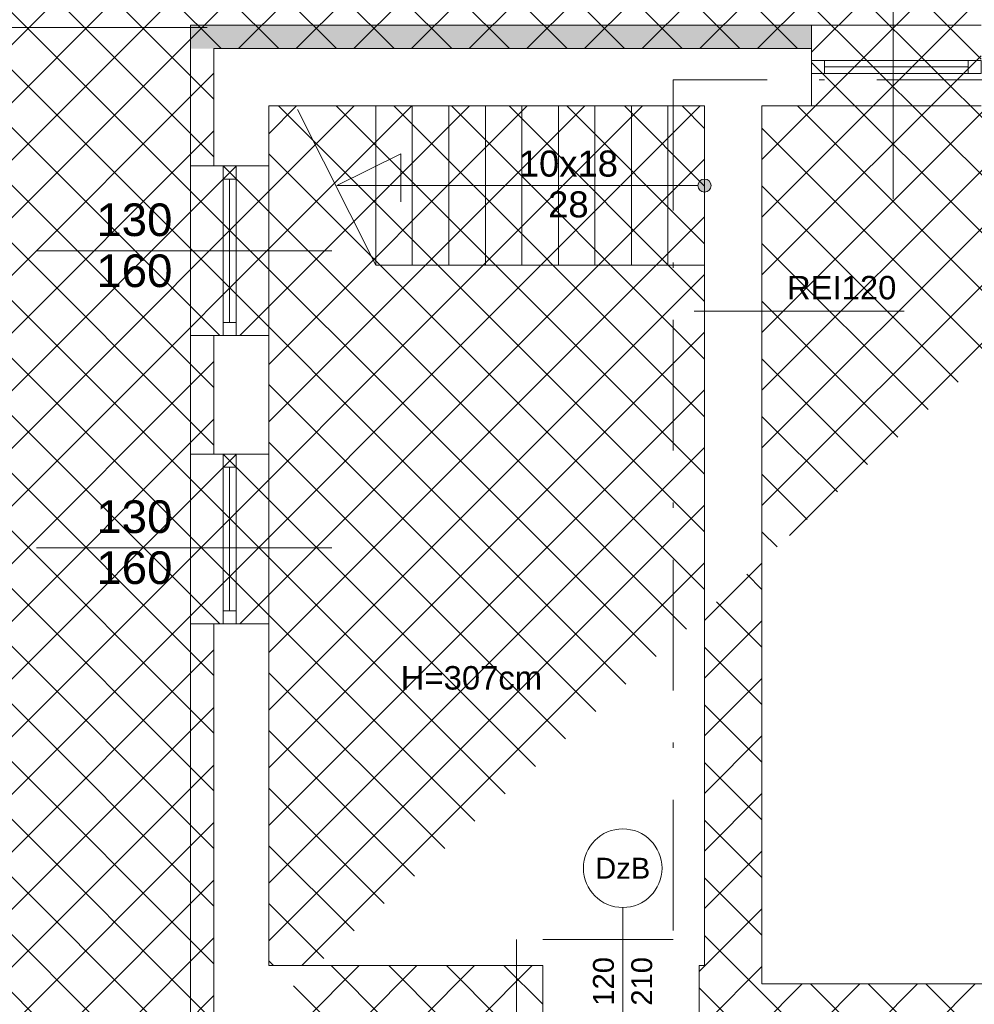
# Model space of a CAD drawing. Header units: millimetres. Extents: x 1385 to 11131, y 1971 to 6171.
# Tile 22 of 28: x 4523 to 5255, y 4709 to 5464. Entities that reach past the tile are written whole.
import ezdxf

# ---------------------------------------------------------------- set-up
doc = ezdxf.new("R2010")
doc.units = ezdxf.units.MM
doc.linetypes.add('Kropki i Kreski', pattern=[919.9999999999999, 500, -200, 20.00000000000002, -199.9999999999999])
doc.linetypes.add('{ Half Dash }', pattern=[0])
for name, color, linetype in [('2D - Ogólne', 7, 'Continuous'), ('Konstrukcja - Ściany zew', 7, 'Continuous'), ('Opisy - Teksty', 7, 'Continuous')]:
    doc.layers.add(name, color=color, linetype=linetype)
for name, color, linetype, lineweight in [('A_opisy', 81, 'Continuous', 13), ('A_stolarka', 20, 'Continuous', 15), ('A_widokowe', 160, 'Continuous', 18), ('A_ściany istniejące hatch', 82, 'Continuous', 9), ('opis wody', 7, '{ Half Dash }', 15)]:
    doc.layers.add(name, color=color, linetype=linetype, lineweight=lineweight)
doc.layers.add('A_wełna mineralna', color=7, linetype='Continuous', lineweight=5, true_color=0x00d66b)
doc.layers.add('A_zakres opracowania', color=7, linetype='Continuous', lineweight=70, true_color=0xe00038)
doc.styles.get("Standard").update_dxf_attribs({"font": 'arial.ttf'})
doc.styles.add('STYL_AUTOMATYCZNY_1', font='arial.ttf')
doc.styles.add('STYL_AUTOMATYCZNY_2', font='arialbd.ttf')

# ---------------------------------------------------------------- blocks, each defined once
blk = doc.blocks.new('Linia_5_1', base_point=(10967.73876412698, 21720))
at = {"layer": '2D - Ogólne', "linetype": 'Continuous', "lineweight": 0, "true_color": 0x000000}
blk.add_hatch(color=18, dxfattribs=at).paths.add_polyline_path([(10917.73876412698, 21720), (10921.54478807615, 21700.86582832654), (10932.38342473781, 21684.64466061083), (10948.60459245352, 21673.80602394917), (10967.73876412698, 21670), (10986.87293580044, 21673.80602394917), (11003.09410351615, 21684.64466061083), (11013.93274017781, 21700.86582832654), (11017.73876412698, 21720), (11013.93274017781, 21739.13417167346), (11003.09410351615, 21755.35533938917), (10986.87293580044, 21766.19397605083), (10967.73876412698, 21770), (10948.60459245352, 21766.19397605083), (10932.38342473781, 21755.35533938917), (10921.54478807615, 21739.13417167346)])
at = {"layer": '2D - Ogólne', "color": 7, "linetype": 'Continuous', "lineweight": 15}
blk.add_line((10917.73876412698, 21720), (8148.053733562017, 21720), dxfattribs=at)
blk.add_circle((10967.73876412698, 21720), 50, dxfattribs=at)

msp = doc.modelspace()

# ---------------------------------------------------------------- hatches: boundary and pattern name
at = {"layer": 'A_wełna mineralna', "lineweight": 13, "true_color": 0x000000}
h = msp.add_hatch(color=18, dxfattribs=at)
h.dxf.hatch_style = 1
h.paths.add_polyline_path([(5130.38185774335, 5459.919504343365), (4654.38185774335, 5459.919504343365), (4654.38185774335, 5441.919504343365), (5130.38185774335, 5441.919504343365)])
at = {"layer": 'A_ściany istniejące hatch', "lineweight": 13, "true_color": 0x000000}
h = msp.add_hatch(dxfattribs=at)
h.set_pattern_fill('NET', color=18, scale=250, angle=45)
h.set_pattern_definition([(45, (36659.01290618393, -155.4039381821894), (-22.09708691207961, 22.09708691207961), []), (135, (36659.01290618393, -155.4039381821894), (-22.09708691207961, -22.09708691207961), [])])
h.paths.add_polyline_path([(4672.38185774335, 5000.919506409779), (4714.38185774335, 5000.919503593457), (4714.38185774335, 4738.919504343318), (4924.38185774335, 4738.919504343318), (4924.381857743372, 4696.919504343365), (4672.38185774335, 4696.919504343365)], flags=16)
h.paths.add_polyline_path([(5266.383508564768, 4724.919504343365), (5266.383508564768, 4664.919504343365), (5146.38185774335, 4664.919504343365), (5146.38185774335, 4504.919504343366), (5086.38185774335, 4504.919504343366), (5086.38185774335, 4696.919504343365), (5044.38185774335, 4696.919504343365), (5044.38185774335, 4738.919504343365), (5048.38185774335, 4738.919504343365), (5048.38185774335, 5397.919504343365), (4714.38185774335, 5397.919504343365), (4714.38185774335, 5351.919504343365), (4672.38185774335, 5351.919504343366), (4672.38185774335, 5441.919504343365), (5130.38185774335, 5441.919504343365), (5130.381854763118, 5397.919504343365), (5092.38185774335, 5397.919504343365), (5092.38185774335, 4724.919504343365)], flags=17)
h.paths.add_polyline_path([(5870.38185774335, 4724.919504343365), (6012.38185774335, 4724.919504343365), (6012.381857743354, 4786.919504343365), (6056.38185774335, 4786.919504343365), (6056.38185774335, 4501.919506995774), (5996.381857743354, 4501.919506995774), (5996.38185774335, 4664.919504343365), (5870.38185774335, 4664.919504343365)], flags=17)
h.paths.add_polyline_path([(5913.38185774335, 3844.919504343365), (5996.381857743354, 3844.919504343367), (5996.381857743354, 3959.919506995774), (6056.38185774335, 3959.919506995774), (6056.38185774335, 3786.919504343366), (5996.381857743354, 3786.919504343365), (5996.381857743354, 3819.919504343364), (5913.38185774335, 3819.919504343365)], flags=17)
h.paths.add_polyline_path([(5556.38185774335, 4414.919504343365), (5586.38185774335, 4414.919504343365), (5586.38185774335, 4384.919504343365), (5556.38185774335, 4384.919504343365)], flags=17)
h.paths.add_polyline_path([(5556.38185774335, 4120.919504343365), (5586.38185774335, 4120.919504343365), (5586.38185774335, 4150.919504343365), (5556.38185774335, 4150.919504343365)], flags=17)
h.paths.add_polyline_path([(5068.38185774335, 2574.919504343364), (5128.38185774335, 2574.919504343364), (5128.38185774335, 2414.919504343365), (5366.381857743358, 2414.91950434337), (5366.381857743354, 2594.919504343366), (5426.381857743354, 2594.919504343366), (5426.38185774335, 2414.919504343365), (5996.381857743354, 2414.919504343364), (5996.38185774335, 2564.919504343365), (6056.38185774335, 2564.919504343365), (6056.38185774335, 2354.919504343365), (5068.38185774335, 2354.919504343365)])
h.paths.add_polyline_path([(2586.3818618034, 5724.919504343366), (2799.38185774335, 5724.91950669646), (2799.381852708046, 5818.953721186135), (2824.381855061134, 5818.953715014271), (2824.381855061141, 5699.919504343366), (2586.3818618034, 5699.919504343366)], flags=17)
h.paths.add_polyline_path([(3219.38185774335, 5699.265014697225), (3254.38185774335, 5699.265014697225), (3254.38185774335, 5818.953715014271), (3219.38185774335, 5818.953715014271)], flags=17)
h.paths.add_polyline_path([(3509.381857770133, 3874.919504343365), (3579.381846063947, 3874.919504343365), (3579.381846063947, 3814.919504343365), (3509.381857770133, 3814.919504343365)], flags=17)
h.paths.add_polyline_path([(3919.381857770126, 3874.919504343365), (3989.381857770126, 3874.919504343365), (3989.381857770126, 3814.919504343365), (3919.381857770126, 3814.919504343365)], flags=17)
h.paths.add_polyline_path([(4360.381857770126, 3874.919504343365), (4428.38184606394, 3874.919504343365), (4428.38184606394, 3814.919504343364), (4360.381857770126, 3814.919504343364)], flags=17)
h.paths.add_polyline_path([(4563.381857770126, 3874.919504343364), (4644.38184606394, 3874.919504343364), (4644.38184606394, 3814.919504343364), (4563.381857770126, 3814.919504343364)], flags=17)
h.paths.add_polyline_path([(5146.38185774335, 4374.919500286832), (5086.38185774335, 4374.919500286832), (5086.38185774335, 4298.919504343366), (5146.38185774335, 4298.919504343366)], flags=17)
h.paths.add_polyline_path([(4714.38185774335, 5221.919502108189), (4672.38185774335, 5221.919502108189), (4672.38185774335, 5130.919505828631), (4714.38185774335, 5130.919505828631)], flags=16)
h.paths.add_polyline_path([(5260.38185774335, 5441.919504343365), (5394.38185774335, 5441.919504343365), (5394.38185774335, 5397.919504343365), (5260.38185774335, 5397.919504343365)], flags=17)
h.paths.add_polyline_path([(6012.38185774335, 5121.919506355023), (6056.38185774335, 5121.919506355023), (6056.38185774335, 5196.919504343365), (6012.38185774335, 5196.919504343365)], flags=17)
h.paths.add_polyline_path([(6012.38185774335, 4916.919504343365), (6056.38185774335, 4916.919504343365), (6056.38185774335, 4991.919504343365), (6012.38185774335, 4991.919504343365)], flags=17)
h.paths.add_polyline_path([(5996.381857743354, 4295.91950923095), (6056.38185774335, 4295.91950923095), (6056.38185774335, 4371.919506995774), (5996.381857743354, 4371.919506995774)], flags=17)
h.paths.add_polyline_path([(5996.381857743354, 4089.91950923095), (6056.38185774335, 4089.91950923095), (6056.38185774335, 4165.919506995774), (5996.381857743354, 4165.919506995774)], flags=17)
h.paths.add_polyline_path([(5996.38185774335, 3581.919506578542), (6056.38185774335, 3581.919506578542), (6056.38185774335, 3656.919504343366), (5996.38185774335, 3656.919504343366)], flags=17)
h.paths.add_polyline_path([(5996.381857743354, 3376.919506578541), (6056.38185774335, 3376.919506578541), (6056.38185774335, 3451.919504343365), (5996.381857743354, 3451.919504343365)], flags=17)
h.paths.add_polyline_path([(5996.38185774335, 2904.919506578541), (6056.38185774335, 2904.919506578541), (6056.38185774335, 2974.919504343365), (5996.38185774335, 2974.919504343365)], flags=17)
h.paths.add_polyline_path([(6056.38185774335, 2699.919504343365), (5996.38185774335, 2699.919504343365), (5996.38185774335, 2769.919504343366), (6056.38185774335, 2769.919504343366)], flags=17)
h.paths.add_polyline_path([(4771.38185748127, 2814.919504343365), (4841.38185774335, 2814.919504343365), (4841.38185774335, 2754.919504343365), (4771.38185748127, 2754.919504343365)], flags=17)
h.paths.add_polyline_path([(4566.38185774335, 2754.919504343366), (4636.38185774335, 2754.919504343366), (4636.38185774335, 2814.919504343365), (4566.38185774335, 2814.919504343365)], flags=17)
h.paths.add_polyline_path([(4361.38185748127, 2814.919504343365), (4431.38185774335, 2814.919504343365), (4431.38185774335, 2754.919504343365), (4361.38185748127, 2754.919504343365)], flags=17)
h.paths.add_polyline_path([(4104.38185774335, 2754.919504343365), (4226.381846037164, 2754.919504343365), (4226.381846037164, 2814.919504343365), (4104.38185774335, 2814.919504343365)], flags=17)
h.paths.add_polyline_path([(3899.38185748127, 2814.919504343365), (3969.38185774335, 2814.919504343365), (3969.38185774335, 2754.919504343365), (3899.38185748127, 2754.919504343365)], flags=17)
h.paths.add_polyline_path([(3694.381857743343, 2754.919504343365), (3764.38185774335, 2754.919504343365), (3764.38185774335, 2814.919504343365), (3694.381857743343, 2814.919504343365)], flags=17)
h.paths.add_polyline_path([(3489.38185748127, 2814.919504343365), (3559.381857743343, 2814.919504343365), (3559.381857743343, 2754.919504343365), (3489.38185748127, 2754.919504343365)], flags=17)
h.paths.add_polyline_path([(5378.38185774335, 2814.919504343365), (5291.88185774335, 2814.919504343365), (5291.897268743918, 2754.919504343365), (5366.38185774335, 2754.919504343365), (5366.381857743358, 2704.919504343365), (5426.381857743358, 2704.919504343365), (5426.38185774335, 2948.419504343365), (5378.38185774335, 2948.419504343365)], flags=17)
h.paths.add_polyline_path([(5181.88185774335, 2814.919504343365), (5181.897268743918, 2754.919504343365), (5128.38185774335, 2754.919504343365), (5128.38185774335, 2714.919504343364), (5068.38185774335, 2714.919504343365), (5068.38185774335, 2754.919504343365), (4976.38185774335, 2754.919504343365), (4976.38185774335, 2814.919504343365)], flags=17)
h.paths.add_polyline_path([(3194.38185774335, 2708.919504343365), (3254.38185774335, 2708.919504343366), (3254.38185774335, 2754.919504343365), (3354.38185774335, 2754.919504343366), (3354.381846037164, 2814.919504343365), (3194.38185774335, 2814.919504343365)], flags=17)
h.paths.add_polyline_path([(4984.381857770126, 3874.919504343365), (5086.38185774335, 3874.919504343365), (5086.38185774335, 4168.919504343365), (5146.38185774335, 4168.919500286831), (5146.38185774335, 3844.919504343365), (5163.38185774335, 3844.919504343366), (5163.38185774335, 3819.919504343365), (5146.38185774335, 3819.919504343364), (5146.38185774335, 3464.919504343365), (5173.38185774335, 3464.919504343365), (5173.38185774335, 3384.919504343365), (5146.38185774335, 3384.919504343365), (5146.38185774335, 3164.919504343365), (4970.88185774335, 3164.919504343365), (4970.881857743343, 3212.919504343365), (5106.38185774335, 3212.919504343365), (5106.38185774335, 3814.919504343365), (4984.381857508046, 3814.919504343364)], flags=17)
h.paths.add_polyline_path([(4779.381857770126, 3874.919504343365), (4849.381857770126, 3874.919504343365), (4849.381857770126, 3814.919504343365), (4816.38185774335, 3814.919504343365), (4816.381857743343, 3648.919504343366), (4784.38185774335, 3648.919507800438), (4784.38185774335, 3814.919504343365), (4779.381857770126, 3814.919504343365)], flags=17)
h.paths.add_polyline_path([(4537.38185774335, 3212.919504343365), (4784.38185774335, 3212.919504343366), (4784.38185774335, 3362.919509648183), (4816.38185774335, 3362.919506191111), (4816.381857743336, 3212.91950434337), (4860.88185774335, 3212.919504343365), (4860.88185774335, 3164.919504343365), (4537.38185774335, 3164.919504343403)], flags=17)
h.paths.add_polyline_path([(3548.38185774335, 3212.919504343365), (3548.381857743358, 3164.919504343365), (3788.38185774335, 3164.919504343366), (3788.381857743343, 3212.919504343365), (3784.381857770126, 3212.919504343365), (3784.381857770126, 3304.919504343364), (3756.381857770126, 3304.919504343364), (3756.381857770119, 3212.919504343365)], flags=17)
h.paths.add_polyline_path([(3194.38185774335, 3905.919504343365), (3254.38185774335, 3905.919504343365), (3254.38185774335, 3874.919504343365), (3374.381857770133, 3874.919504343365), (3374.381846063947, 3814.919504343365), (3234.38185774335, 3814.919504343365), (3234.38185774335, 3212.919504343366), (3438.38185774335, 3212.919504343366), (3438.38185774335, 3164.919504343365), (3194.38185774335, 3164.919504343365)], flags=17)
h.paths.add_polyline_path([(3254.38185774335, 4202.334578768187), (3194.38185774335, 4202.334578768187), (3194.38185774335, 4045.919515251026), (3254.38185774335, 4045.919515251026)], flags=17)
h.paths.add_polyline_path([(3254.38185774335, 4416.893066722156), (3194.38185774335, 4416.893066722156), (3194.38185774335, 4337.33458072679), (3254.38185774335, 4337.33458072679)], flags=17)
h.paths.add_polyline_path([(3254.38185774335, 4631.919504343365), (3194.38185774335, 4631.919504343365), (3194.38185774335, 4551.893075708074), (3254.38185774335, 4551.893075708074)], flags=17)
h.paths.add_polyline_path([(3254.38185774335, 4951.919504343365), (3194.38185774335, 4951.919504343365), (3194.38185774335, 4766.919504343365), (3254.38185774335, 4766.919504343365)], flags=17)
h.paths.add_polyline_path([(3254.38185774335, 5156.919504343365), (3194.38185774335, 5156.919504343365), (3194.38185774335, 5086.919517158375), (3254.38185774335, 5086.919517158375)], flags=17)
h.paths.add_polyline_path([(3254.38185774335, 5371.919504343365), (3194.38185774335, 5371.919504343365), (3194.38185774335, 5291.919504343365), (3254.38185774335, 5291.919504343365)], flags=17)
h.paths.add_polyline_path([(2204.38185774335, 5097.035849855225), (2144.38185774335, 5097.035849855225), (2144.38185774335, 5167.015833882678), (2204.38185774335, 5167.015833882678), (2204.38185774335, 5168.919504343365), (2664.38185774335, 5168.919504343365), (2664.38185774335, 5158.919504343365), (2633.281857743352, 5158.919504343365), (2633.281857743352, 5082.919504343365), (2618.281857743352, 5082.919504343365), (2618.281857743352, 5158.919504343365), (2362.38185774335, 5158.919504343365), (2362.38185774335, 5143.916349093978), (2355.38185774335, 5143.916349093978), (2355.38185774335, 5158.919504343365), (2204.38185774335, 5158.919504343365)])
h.paths.add_polyline_path([(2204.38185774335, 5041.919504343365), (2204.381857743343, 5048.919504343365), (2355.38185774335, 5048.919504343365), (2355.38185774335, 5053.916349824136), (2362.38185774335, 5053.916349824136), (2362.38185774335, 5031.438436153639), (2355.38185774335, 5031.438435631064), (2355.381857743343, 5041.919504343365)], flags=17)
h.paths.add_polyline_path([(2144.38185774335, 4962.035849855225), (2204.38185774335, 4962.035849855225), (2204.38185774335, 4931.919504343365), (2355.38185774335, 4931.919504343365), (2355.38185774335, 4941.438436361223), (2362.38185774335, 4941.438436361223), (2362.381857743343, 4931.919504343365), (2618.281857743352, 4931.919504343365), (2618.281857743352, 4987.919504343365), (2633.281857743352, 4987.919504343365), (2633.281857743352, 4931.919504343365), (2661.381857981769, 4931.919504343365), (2661.38185774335, 4916.919504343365), (2204.38185774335, 4916.919504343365), (2204.38185774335, 4891.555865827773), (2144.38185774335, 4891.555865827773)])
h.paths.add_polyline_path([(2144.38185774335, 4761.555865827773), (2204.38185774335, 4761.555865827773), (2204.38185774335, 4716.919504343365), (2796.38185774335, 4716.919504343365), (2796.38185774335, 4734.184858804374), (2844.381857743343, 4734.184858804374), (2844.38185774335, 4404.918674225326), (2796.38185774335, 4404.918674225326), (2796.38185774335, 4676.919504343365), (2204.38185774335, 4676.919504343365), (2204.38185774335, 4599.048357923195), (2144.38185774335, 4599.048357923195)])
h.paths.add_polyline_path([(2144.38185774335, 4259.068373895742), (2204.38185774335, 4259.068373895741), (2204.38185774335, 4236.919504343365), (2796.38185774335, 4236.919504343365), (2796.38185774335, 4294.918674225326), (2844.381857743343, 4294.918674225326), (2844.38185774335, 3897.918674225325), (2796.38185774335, 3897.918674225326), (2796.381857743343, 4211.919504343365), (2204.38185774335, 4211.919504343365), (2204.381857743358, 4188.852088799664), (2144.38185774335, 4188.852088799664)])
h.paths.add_polyline_path([(2144.38185774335, 3844.721419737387), (2204.38185774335, 3844.721419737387), (2204.38185774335, 3774.919504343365), (2796.38185774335, 3774.919504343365), (2796.38185774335, 3787.918674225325), (2844.381857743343, 3787.918674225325), (2844.38185774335, 3729.280435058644), (2796.38185774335, 3729.280435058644), (2796.381857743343, 3731.919504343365), (2204.38185774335, 3731.919504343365), (2204.38185774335, 3679.721419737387), (2144.38185774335, 3679.721419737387)])
h.paths.add_polyline_path([(2144.38185774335, 3544.721419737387), (2204.38185774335, 3544.721419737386), (2204.381857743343, 3490.139242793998), (2263.38185774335, 3490.139242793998), (2263.38185774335, 3631.836923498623), (2272.745638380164, 3631.836923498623), (2272.745637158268, 3625.836923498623), (2269.38185774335, 3625.836923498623), (2269.38185774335, 3490.139242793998), (2366.38185774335, 3490.139242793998), (2366.38185774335, 3625.836923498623), (2361.745637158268, 3625.836923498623), (2361.745637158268, 3631.836923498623), (2376.927065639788, 3631.836923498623), (2376.927065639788, 3625.836923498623), (2372.38185774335, 3625.836923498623), (2372.38185774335, 3490.139242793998), (2469.38185774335, 3490.139242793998), (2469.381857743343, 3625.836923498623), (2465.927065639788, 3625.836923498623), (2465.92706454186, 3631.836923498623), (2475.38185774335, 3631.836923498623), (2475.38185774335, 3596.836923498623), (2479.553545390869, 3596.836923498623), (2479.553545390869, 3590.836923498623), (2475.38185774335, 3590.836923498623), (2475.381857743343, 3490.139242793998), (2643.38185774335, 3490.139242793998), (2643.38185774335, 3590.836923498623), (2568.553547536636, 3590.836923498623), (2568.553546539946, 3596.836923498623), (2649.38185774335, 3596.836923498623), (2649.38185774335, 3490.139242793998), (2796.38185774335, 3490.139242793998), (2796.38185774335, 3619.280435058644), (2844.38185774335, 3619.280435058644), (2844.38185774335, 3472.425566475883), (2796.38185774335, 3472.425566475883), (2796.38185774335, 3475.139242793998), (2649.38185774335, 3475.139242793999), (2649.38185774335, 3432.839241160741), (2643.38185774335, 3432.839242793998), (2643.381857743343, 3475.139242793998), (2204.38185774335, 3475.139242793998), (2144.38185774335, 3475.139242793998)])
h.paths.add_polyline_path([(2144.38185774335, 4394.068373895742), (2204.38185774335, 4394.068373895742), (2204.38185774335, 4464.048357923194), (2144.38185774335, 4464.048357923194)])
h.paths.add_polyline_path([(2144.38185774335, 3979.721419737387), (2204.38185774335, 3979.721419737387), (2204.38185774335, 4053.852088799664), (2144.38185774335, 4053.852088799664)], flags=17)
h.paths.add_polyline_path([(2144.38185774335, 3270.159258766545), (2204.38185774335, 3270.159258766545), (2204.38185774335, 3340.139242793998), (2144.38185774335, 3340.139242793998)], flags=17)
h.paths.add_polyline_path([(2144.38185774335, 3065.179274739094), (2144.38185774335, 3135.159258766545), (2204.38185774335, 3135.159258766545), (2204.38185774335, 3125.159258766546), (2251.38185774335, 3125.159258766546), (2251.38185774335, 3296.139258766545), (2262.59257709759, 3296.139258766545), (2262.59257709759, 3290.139258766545), (2257.38185774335, 3290.139258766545), (2257.381857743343, 3125.159258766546), (2356.38185774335, 3125.159258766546), (2356.38185774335, 3290.139258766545), (2351.592579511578, 3290.139258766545), (2351.592579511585, 3296.139258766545), (2366.893717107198, 3296.139258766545), (2366.893717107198, 3290.139258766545), (2362.38185774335, 3290.139258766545), (2362.381857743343, 3125.159258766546), (2459.38185774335, 3125.159258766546), (2459.381857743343, 3290.139258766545), (2455.893718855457, 3290.139258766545), (2455.893715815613, 3296.139258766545), (2469.927064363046, 3296.139258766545), (2469.927065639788, 3290.139258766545), (2465.38185774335, 3290.139258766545), (2465.38185774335, 3125.159258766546), (2562.38185774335, 3125.159258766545), (2562.381857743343, 3290.139258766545), (2558.927065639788, 3290.139258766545), (2558.927065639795, 3296.139258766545), (2562.38185774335, 3296.139258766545), (2562.381857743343, 3340.139242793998), (2643.38185774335, 3340.139242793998), (2643.38185774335, 3343.839241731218), (2649.38185774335, 3343.839241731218), (2649.38185774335, 3329.811708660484), (2643.38185774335, 3329.811708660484), (2643.38185774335, 3334.139242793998), (2568.38185774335, 3334.139242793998), (2568.38185774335, 3125.159258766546), (2643.38185774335, 3125.159258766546), (2643.38185774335, 3240.811704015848), (2649.38185774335, 3240.811706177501), (2649.38185774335, 3125.159258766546), (2796.38185774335, 3125.159258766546), (2796.38185774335, 3362.425566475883), (2844.381857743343, 3362.425566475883), (2844.381857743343, 2928.619504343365), (2796.38185774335, 2928.619504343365), (2796.38185774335, 3110.159258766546), (2649.38185774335, 3110.159258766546), (2649.38185774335, 3012.649750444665), (2643.38185774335, 3012.649750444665), (2643.38185774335, 3110.159258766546), (2568.38185774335, 3110.159258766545), (2568.38185774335, 2917.319504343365), (2643.38185774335, 2917.319504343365), (2643.38185774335, 2923.64975003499), (2649.38185774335, 2923.64975003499), (2649.38185774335, 2907.619505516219), (2643.38185774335, 2907.619504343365), (2643.381857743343, 2911.319504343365), (2562.38185774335, 2911.319504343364), (2562.38185774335, 2984.919504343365), (2558.927065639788, 2984.919504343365), (2558.927065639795, 2990.919504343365), (2562.38185774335, 2990.919504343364), (2562.381857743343, 3110.159258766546), (2465.38185774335, 3110.159258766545), (2465.381857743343, 2990.919504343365), (2469.927064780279, 2990.919504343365), (2469.927065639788, 2984.919504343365), (2455.893717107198, 2984.919504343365), (2455.893718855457, 2990.919504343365), (2459.38185774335, 2990.919504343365), (2459.38185774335, 3110.159258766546), (2362.38185774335, 3110.159258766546), (2362.381857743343, 2990.919504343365), (2366.893717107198, 2990.919504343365), (2366.893717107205, 2984.919504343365), (2351.592578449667, 2984.919504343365), (2351.592579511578, 2990.919504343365), (2356.38185774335, 2990.919504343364), (2356.38185774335, 3110.159258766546), (2257.38185774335, 3110.159258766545), (2257.38185774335, 2990.919504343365), (2262.592578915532, 2990.919504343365), (2262.59257709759, 2984.919504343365), (2251.38185774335, 2984.919504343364), (2251.381857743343, 3110.159258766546), (2204.38185774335, 3110.159258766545), (2204.381857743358, 3065.179274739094)])
h.paths.add_polyline_path([(2264.381857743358, 2673.919504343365), (2204.38185774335, 2673.919504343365), (2204.38185774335, 2754.919504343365), (2144.38185774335, 2754.919504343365), (2144.38185774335, 2930.179274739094), (2204.38185774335, 2930.179274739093), (2204.38185774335, 2814.919504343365), (2643.38185774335, 2814.919504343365), (2643.38185774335, 2818.619504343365), (2649.38185774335, 2818.619505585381), (2649.38185774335, 2814.919504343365), (2796.38185774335, 2814.919504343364), (2796.38185774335, 2818.619504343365), (2844.381857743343, 2818.619504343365), (2844.38185774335, 2763.919505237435), (2819.38185774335, 2763.919504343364), (2819.381857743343, 2774.919504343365), (2649.38185774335, 2774.919504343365), (2649.381857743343, 2770.179274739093), (2643.38185774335, 2770.179274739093), (2643.38185774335, 2774.919504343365), (2459.38185774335, 2774.919504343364), (2459.38185774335, 2734.666338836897), (2434.38185774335, 2734.666339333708), (2434.381857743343, 2774.919504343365), (2264.38185774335, 2774.919504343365)])
h.paths.add_polyline_path([(2264.38185774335, 2424.919504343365), (2264.381857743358, 2463.919504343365), (2204.38185774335, 2463.919504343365), (2204.38185774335, 2364.919504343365), (3254.38185774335, 2364.919504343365), (3254.38185774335, 2568.919504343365), (3194.381857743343, 2568.919504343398), (3194.38185774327, 2424.919504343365)])
edge = h.paths.add_edge_path()
edge.add_line((5524.38185774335, 5441.919504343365), (5524.381854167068, 5397.919504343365))
edge.add_line((5524.381854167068, 5397.919504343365), (5562.38185774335, 5397.919504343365))
edge.add_line((5562.38185774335, 5397.919504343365), (5562.38185774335, 5247.919504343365))
edge.add_line((5562.38185774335, 5247.919504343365), (5589.38185774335, 5247.919504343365))
edge.add_line((5589.38185774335, 5247.919504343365), (5589.38185774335, 5397.919504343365))
edge.add_line((5589.38185774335, 5397.919504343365), (6012.38185774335, 5397.919504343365))
edge.add_line((6012.38185774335, 5397.919504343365), (6012.38185774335, 5326.919502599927))
edge.add_line((6012.38185774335, 5326.919502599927), (6056.38185774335, 5326.919504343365))
edge.add_line((6056.38185774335, 5326.919504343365), (6056.38185774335, 5441.919504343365))
edge.add_line((6056.38185774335, 5441.919504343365), (5524.381857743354, 5441.919547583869))
edge.add_line((2189.38185774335, 5818.953721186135), (2224.38185774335, 5818.953721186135))
edge.add_line((2224.38185774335, 5818.953721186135), (2224.381864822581, 5724.91950669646))
edge.add_line((2224.381864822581, 5724.91950669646), (2406.381857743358, 5724.91950669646))
edge.add_line((2406.381857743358, 5724.91950669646), (2406.381861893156, 5699.919504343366))
edge.add_line((2406.381861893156, 5699.919504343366), (2189.381857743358, 5699.919504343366))
edge.add_line((2189.381857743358, 5699.919504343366), (2189.38185774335, 5818.953715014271))
edge.add_line((3784.381857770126, 3414.919504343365), (3756.381857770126, 3414.919504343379))
edge.add_line((3756.381857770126, 3414.919504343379), (3756.381857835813, 3699.919504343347))
edge.add_line((3756.381857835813, 3699.919504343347), (3784.381857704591, 3699.919504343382))
edge.add_line((3784.381857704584, 3699.919504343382), (3784.381857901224, 3619.938553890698))
edge.add_line((3784.381857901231, 3619.938553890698), (3784.381857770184, 3528.31094759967))
edge.add_line((3784.381857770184, 3528.31094759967), (3784.381857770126, 3424.919504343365))
edge.add_line((3784.381857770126, 3424.919504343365), (3784.381846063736, 3414.919504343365))
edge.add_line((3094.38185774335, 5696.919504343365), (3254.38185774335, 5696.919504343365))
edge.add_line((3254.38185774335, 5696.919504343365), (3254.38185774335, 5506.919504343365))
edge.add_line((3254.38185774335, 5506.919504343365), (3194.38185774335, 5506.919504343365))
edge.add_line((3194.38185774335, 5506.919504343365), (3194.38185774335, 5636.919504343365))
edge.add_line((3194.38185774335, 5636.919504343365), (3094.38185774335, 5636.919504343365))
edge.add_line((3094.38185774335, 5636.919504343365), (3094.381855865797, 5696.919504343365))
edge.add_line((2586.38186355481, 5696.919504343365), (2944.38185774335, 5696.919504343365))
edge.add_line((2944.38185774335, 5696.919504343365), (2944.38185774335, 5636.919504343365))
edge.add_line((2944.38185774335, 5636.919504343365), (2844.38185774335, 5636.919504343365))
edge.add_line((2844.38185774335, 5636.919504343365), (2844.38185774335, 4844.184858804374))
edge.add_line((2844.38185774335, 4844.184858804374), (2796.38185774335, 4844.184858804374))
edge.add_line((2796.38185774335, 4844.184858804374), (2796.38185774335, 4916.919504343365))
edge.add_line((2796.38185774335, 4916.919504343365), (2756.38186108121, 4916.919504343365))
edge.add_line((2756.38186108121, 4916.919504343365), (2756.38185774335, 4931.919504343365))
edge.add_line((2756.38185774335, 4931.919504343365), (2796.38185774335, 4931.919504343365))
edge.add_line((2796.38185774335, 4931.919504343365), (2796.38185774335, 5636.919504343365))
edge.add_line((2796.38185774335, 5636.919504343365), (2586.381862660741, 5636.919504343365))
edge.add_line((2586.381862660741, 5636.919504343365), (2586.38185774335, 5696.919504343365))
edge.add_line((2434.38185774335, 2634.666338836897), (2459.38185774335, 2634.666337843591))
edge.add_line((2459.38185774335, 2634.666337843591), (2459.38185774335, 2599.919504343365))
edge.add_line((2459.38185774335, 2599.919504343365), (2819.38185774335, 2599.919504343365))
edge.add_line((2819.38185774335, 2599.919504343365), (2819.38185774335, 2665.951671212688))
edge.add_line((2819.38185774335, 2665.951671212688), (2844.38185774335, 2665.951671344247))
edge.add_line((2844.38185774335, 2665.951671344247), (2844.381857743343, 2594.919504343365))
edge.add_line((2844.381857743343, 2594.919504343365), (2514.38185774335, 2594.919504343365))
edge.add_line((2514.38185774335, 2594.919504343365), (2514.381857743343, 2574.919504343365))
edge.add_line((2514.381857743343, 2574.919504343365), (2434.38185774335, 2574.919504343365))
edge.add_line((2434.38185774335, 2574.919504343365), (2434.381860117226, 2634.666338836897))
h.paths.add_polyline_path([(4214.38185774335, 3699.919504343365), (4174.38185774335, 3699.919504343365), (4174.38185774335, 3212.919504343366), (3898.38185774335, 3212.919504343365), (3898.38185774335, 3164.919504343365), (4427.38185774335, 3164.919504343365), (4427.38185774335, 3212.919504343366), (4214.38185774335, 3212.919504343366)], flags=17)
h.paths.add_polyline_path([(4174.38185774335, 3799.919504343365), (4214.38185774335, 3799.919504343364), (4214.38185774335, 3814.919504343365), (4225.381857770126, 3814.919504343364), (4225.381857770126, 3874.919504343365), (4124.381857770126, 3874.919504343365), (4124.381857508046, 3814.919504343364), (4174.38185774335, 3814.919504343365)], flags=17)
h.paths.add_polyline_path([(5695.381857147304, 4664.919504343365), (5441.383508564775, 4664.919504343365), (5441.383511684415, 4724.919504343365), (5562.38185774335, 4724.919504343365), (5562.38185774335, 4797.919508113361), (5589.38185774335, 4797.919508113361), (5589.38185774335, 4724.919504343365), (5695.381857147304, 4724.919504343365)], flags=17)
h.paths.add_polyline_path([(5483.878040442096, 3421.919504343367), (5493.878040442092, 3421.919504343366), (5493.878040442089, 3436.919504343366), (5483.878040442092, 3436.919504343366)], flags=17)
h.paths.add_polyline_path([(5573.878040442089, 3593.919504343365), (5588.878040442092, 3593.919504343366), (5588.878040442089, 3819.919504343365), (5629.38185774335, 3819.919504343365), (5629.381861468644, 3844.919504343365), (5273.38185774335, 3844.919504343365), (5273.38185774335, 3819.919504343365), (5334.381857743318, 3819.919504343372), (5334.38185774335, 3593.919504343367), (5352.381857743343, 3593.919504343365), (5352.381857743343, 3603.919504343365), (5344.381857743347, 3603.919504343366), (5344.381857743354, 3819.919504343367), (5483.878040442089, 3819.919504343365), (5483.878040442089, 3603.919504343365), (5437.381856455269, 3603.919504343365), (5437.381856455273, 3593.919504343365), (5498.878041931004, 3593.919504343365), (5498.878041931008, 3603.919504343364), (5493.878040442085, 3603.919504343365), (5493.878040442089, 3819.919504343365), (5578.878040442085, 3819.919504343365), (5578.878040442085, 3603.919504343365), (5573.878040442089, 3603.919504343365)], flags=17)
h.paths.add_polyline_path([(5344.38185774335, 3436.919504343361), (5334.381857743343, 3436.919504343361), (5334.38185774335, 3212.919504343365), (5276.38185774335, 3212.919504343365), (5276.38185774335, 3164.919504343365), (5378.38185774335, 3164.919504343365), (5378.38185774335, 3058.419504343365), (5426.38185774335, 3058.419504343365), (5426.38185774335, 3164.919504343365), (5996.38185774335, 3164.919504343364), (5996.38185774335, 3109.919506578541), (6056.38185774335, 3109.919504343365), (6056.38185774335, 3246.919504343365), (5996.381857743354, 3246.919504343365), (5996.38185774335, 3212.919504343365), (5493.878040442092, 3212.919504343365), (5493.878040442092, 3321.919504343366), (5483.878040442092, 3321.919504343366), (5483.878040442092, 3212.919504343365), (5344.38185774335, 3212.919504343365)], flags=17)
h.paths.add_polyline_path([(2144.38185774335, 5506.99581791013), (2204.38185774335, 5506.99581791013), (2204.38185774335, 5636.919504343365), (2406.381850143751, 5636.919504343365), (2406.381850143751, 5696.919504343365), (2144.38185774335, 5696.919504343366)])
h.paths.add_polyline_path([(2204.38185774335, 5371.995817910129), (2144.38185774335, 5371.99581791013), (2144.38185774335, 5302.015833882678), (2204.38185774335, 5302.015833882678)])

# ---------------------------------------------------------------- linework, layer by layer
at = {"layer": '2D - Ogólne', "color": 18, "linetype": 'Continuous', "lineweight": 13, "true_color": 0x000000}
for p, q in [((5192.88185774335, 5553.009766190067), (5192.88185774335, 5326.519131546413)), ((5130.38185774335, 5441.919504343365), (4672.38185774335, 5441.919504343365)), ((4672.38185774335, 5441.919504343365), (4672.38185774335, 5351.919504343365)), ((4796.38185774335, 5275.919504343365), (4796.38185774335, 5397.919504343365)), ((4824.38185774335, 5275.919504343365), (4824.38185774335, 5397.919504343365)), ((4852.38185774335, 5275.919504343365), (4852.38185774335, 5397.919504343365)), ((4880.38185774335, 5275.919504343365), (4880.38185774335, 5397.919504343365)), ((4908.38185774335, 5275.919504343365), (4908.38185774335, 5397.919504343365)), ((4936.38185774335, 5275.919504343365), (4936.38185774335, 5397.919504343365)), ((4964.38185774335, 5275.919504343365), (4964.38185774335, 5397.919504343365)), ((4992.38185774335, 5275.919504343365), (4992.38185774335, 5397.919504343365)), ((5020.38185774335, 5275.919504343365), (5020.38185774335, 5397.919504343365)), ((4796.38185774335, 5275.919504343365), (4736.444851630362, 5395.225980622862)), ((4766.413354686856, 5336.919504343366), (4815.505807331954, 5361.155241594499)), ((4815.505807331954, 5361.155241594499), (4815.505807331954, 5324.468109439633)), ((4536.227561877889, 5286.919505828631), (4762.718196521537, 5286.919505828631)), ((5048.38185774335, 5275.919504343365), (4796.38185774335, 5275.919504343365)), ((4672.38185774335, 5221.919505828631), (4672.38185774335, 5130.919505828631)), ((4536.227561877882, 5059.27951515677), (4762.718196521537, 5059.27951515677)), ((4672.38185774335, 5000.919506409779), (4672.38185774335, 4696.919504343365))]:
    msp.add_line(p, q, dxfattribs=at)
at = {"layer": 'A_opisy', "color": 18, "lineweight": 13, "true_color": 0x000000}
msp.add_line((5201.454110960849, 5240.617019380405), (5040.376187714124, 5240.617019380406), dxfattribs=at)
at = {"layer": 'A_stolarka', "color": 18, "lineweight": 13, "true_color": 0x000000}
for p, q in [((5140.381853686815, 5432.919504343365), (5250.381853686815, 5432.919504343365)), ((5140.381853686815, 5427.919504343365), (5250.381853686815, 5427.919504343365)), ((5140.381853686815, 5422.919504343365), (5250.381853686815, 5422.919504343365)), ((4679.38185774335, 5231.919500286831), (4679.38185774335, 5341.919500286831)), ((4684.38185774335, 5231.919500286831), (4684.38185774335, 5341.919500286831)), ((4689.38185774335, 5231.919500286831), (4689.38185774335, 5341.919500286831)), ((4679.38185774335, 5010.919501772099), (4679.38185774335, 5120.919501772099)), ((4684.38185774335, 5010.919501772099), (4684.38185774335, 5120.919501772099)), ((4689.38185774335, 5010.919501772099), (4689.38185774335, 5120.919501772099)), ((4985.681523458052, 4670.199768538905), (4985.681523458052, 4783.445085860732))]:
    msp.add_line(p, q, dxfattribs=at)
for points in [[(5130.381853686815, 5432.919504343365), (5130.381853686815, 5422.919504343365), (5140.381853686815, 5422.919504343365), (5140.381853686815, 5432.919504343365)], [(5250.381853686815, 5432.919504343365), (5250.381853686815, 5422.919504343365), (5260.381853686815, 5422.919504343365), (5260.381853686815, 5432.919504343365)], [(4679.38185774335, 5341.919500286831), (4689.38185774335, 5341.919500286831), (4689.38185774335, 5351.919500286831), (4679.38185774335, 5351.919500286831)], [(4679.38185774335, 5221.919500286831), (4689.38185774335, 5221.919500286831), (4689.38185774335, 5231.919500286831), (4679.38185774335, 5231.919500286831)], [(4679.38185774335, 5120.919501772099), (4689.38185774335, 5120.919501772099), (4689.38185774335, 5130.919501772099), (4679.38185774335, 5130.919501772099)], [(4679.38185774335, 5000.919501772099), (4689.38185774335, 5000.919501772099), (4689.38185774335, 5010.919501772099), (4679.38185774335, 5010.919501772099)]]:
    msp.add_lwpolyline(points, close=True, dxfattribs=at)
msp.add_circle((4985.681523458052, 4813.574612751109), 30.12952689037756, dxfattribs=at)
at = {"layer": 'A_widokowe', "color": 18, "lineweight": 13, "true_color": 0x000000}
for p, q in [((5260.38185774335, 5459.919504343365), (5130.381855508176, 5459.919504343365)), ((5260.38185774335, 5397.919504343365), (5130.381855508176, 5397.919504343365)), ((4654.38185774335, 5351.919504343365), (4654.38185774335, 5221.919502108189)), ((4714.38185774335, 5351.919504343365), (4714.38185774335, 5221.919502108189)), ((4654.38185774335, 5130.919505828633), (4654.38185774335, 5000.919503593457)), ((4714.38185774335, 5130.919505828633), (4714.38185774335, 5000.919503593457))]:
    msp.add_line(p, q, dxfattribs=at)
at = {"layer": 'A_zakres opracowania', "color": 18, "linetype": 'Kropki i Kreski', "lineweight": 13, "ltscale": 0.2, "true_color": 0x000000}
msp.add_lwpolyline([(5108.38185774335, 2394.919504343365), (6016.38185774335, 2394.919504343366), (6016.38185774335, 5417.919505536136), (5024.38185774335, 5417.919503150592), (5024.38185774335, 4758.919504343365), (4904.38185774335, 4758.919504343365), (4904.38185774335, 4658.919504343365), (5126.38185774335, 4658.919504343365), (5126.38185774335, 4549.919504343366), (4653.38185774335, 4549.919504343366), (4653.38185774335, 4329.919504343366), (5126.38185774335, 4329.919504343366), (5126.38185774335, 3834.919504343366), (3174.38185774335, 3834.919504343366), (3174.381857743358, 2794.919504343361), (4255.38185774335, 2794.91950434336), (4255.38185774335, 2576.919504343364), (4760.38185774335, 2576.919504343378), (4760.38185774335, 2316.919504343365), (5108.38185774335, 2316.919504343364)], close=True, dxfattribs=at)
at = {"layer": 'Konstrukcja - Ściany zew', "color": 18, "linetype": 'Continuous', "lineweight": 13, "true_color": 0x000000}
for p, q in [((4654.38185774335, 5459.919504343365), (4654.38185774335, 5351.919504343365)), ((4654.38185774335, 5459.919504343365), (5130.38185774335, 5459.919504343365)), ((5130.38185774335, 5427.919504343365), (5130.38185774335, 5459.919504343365)), ((5130.38185774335, 5417.919504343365), (5130.38185774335, 5427.919504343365)), ((5130.38185774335, 5397.919504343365), (5130.38185774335, 5417.919504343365)), ((4714.38185774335, 5351.919504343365), (4714.38185774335, 5397.919504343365)), ((4714.38185774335, 5397.919504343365), (5048.38185774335, 5397.919504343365)), ((5092.38185774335, 4724.919504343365), (5092.38185774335, 5397.919504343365)), ((4654.38185774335, 5351.919504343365), (4714.38185774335, 5351.919504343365)), ((4654.38185774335, 5221.919505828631), (4654.38185774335, 5130.919505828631)), ((4714.38185774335, 5221.919505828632), (4654.38185774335, 5221.919505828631)), ((4714.38185774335, 5130.919505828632), (4714.38185774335, 5221.919505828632)), ((4714.38185774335, 5130.919505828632), (4654.38185774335, 5130.919505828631)), ((4654.38185774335, 5000.919506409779), (4654.38185774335, 4678.919504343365)), ((4714.38185774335, 5000.91950640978), (4654.38185774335, 5000.919506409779)), ((4714.38185774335, 4738.919504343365), (4714.38185774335, 5000.91950640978)), ((4924.38185774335, 4738.919504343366), (4714.38185774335, 4738.919504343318)), ((4924.38185774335, 4738.919504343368), (4924.38185774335, 4678.919504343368)), ((5044.38185774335, 4738.919504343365), (5048.38185774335, 4738.919504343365)), ((5044.38185774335, 4738.919504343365), (5044.38185774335, 4678.919504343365)), ((5266.383508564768, 4724.919504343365), (5092.38185774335, 4724.919504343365))]:
    msp.add_line(p, q, dxfattribs=at)
at = {"layer": 'Konstrukcja - Ściany zew', "color": 18, "linetype": 'Continuous', "lineweight": 13, "true_color": 0x000000, "flags": 128}
for points in [[(5048.38185774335, 5397.919504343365), (5048.38185774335, 4738.919504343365)], [(5092.38185774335, 5397.919504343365), (5130.381854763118, 5397.919504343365)]]:
    msp.add_lwpolyline(points, dxfattribs=at)
at = {"layer": 'opis wody'}
msp.add_line((4667.129867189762, 5457.997460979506), (1744.18674771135, 5457.997460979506), dxfattribs=at)

# ---------------------------------------------------------------- block references
at = {"layer": '2D - Ogólne', "color": 18, "linetype": 'Continuous', "lineweight": 13, "true_color": 0x000000, "xscale": 0.1, "yscale": 0.1, "zscale": 0.1}
msp.add_blockref('Linia_5_1', (5048.38185774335, 5336.919504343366), dxfattribs=at)

# ---------------------------------------------------------------- texts
at = {"layer": 'A_opisy', "color": 18, "lineweight": 13, "true_color": 0x000000, "char_height": 18, "attachment_point": 1}
for s, width, heights, insert in [('REI120', 82.88730268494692, [27.02964889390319], (5111.595723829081, 5267.646668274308)), ('\\pxqc;H=307cm', 309.3096373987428, [64.09363833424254], (4715.072220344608, 4968.520177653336))]:
    msp.add_mtext_dynamic_manual_height_columns(s, width=width, gutter_width=12.5, heights=heights, dxfattribs=dict(at, insert=insert))
at = {"layer": 'A_stolarka', "color": 18, "lineweight": 13, "true_color": 0x000000, "insert": (4985.681523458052, 4813.574612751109), "char_height": 16, "attachment_point": 5, "style": 'STYL_AUTOMATYCZNY_2'}
msp.add_mtext('\\A1;\\pxqc;{\\fArial|b0|i0|c238|p34;DzB}', dxfattribs=at)
at = {"layer": 'A_stolarka', "color": 18, "lineweight": 13, "true_color": 0x000000, "insert": (4985.681523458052, 4726.822427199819), "char_height": 16, "attachment_point": 5, "rotation": 89.99999999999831}
msp.add_mtext('\\pxsm1.1;120\\P210', dxfattribs=at)
at = {"layer": 'Opisy - Teksty', "color": 18, "linetype": 'Continuous', "lineweight": 13, "true_color": 0x000000, "attachment_point": 2, "style": 'STYL_AUTOMATYCZNY_1'}
for s, insert, char_height, line_spacing_factor in [('\\A1;{\\pqc;\\fArial|b0|i0|c238|p0;\\W1.000000;10x\\fArial|b0|i0|c238|p0;\\W1.000000;18\\P\\pqc;\\fArial|b0|i0|c238|p0;\\W1.000000;2\\fArial|b0|i0|c238|p0;\\W1.000000;8}', (4944.034049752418, 5363.776676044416), 20, 0.9382079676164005), ('\\A1;{\\pqc;\\fArial|b0|i0|c238|p0;\\W1.000000;13\\fArial|b0|i0|c238|p0;\\W1.000000;0\\P\\pqc;\\fArial|b0|i0|c238|p0;\\W1.000000;16\\fArial|b0|i0|c238|p0;\\W1.000000;0}', (4611.357059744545, 5323.203428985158), 25, 0.93820799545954), ('\\A1;{\\pqc;\\fArial|b0|i0|c238|p0;\\W1.000000;13\\fArial|b0|i0|c238|p0;\\W1.000000;0\\P\\pqc;\\fArial|b0|i0|c238|p0;\\W1.000000;16\\fArial|b0|i0|c238|p0;\\W1.000000;0}', (4611.357059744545, 5095.563438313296), 25, 0.93820799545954)]:
    msp.add_mtext(s, dxfattribs=dict(at, insert=insert, char_height=char_height, line_spacing_factor=line_spacing_factor))

doc.saveas('drawing.dxf')
